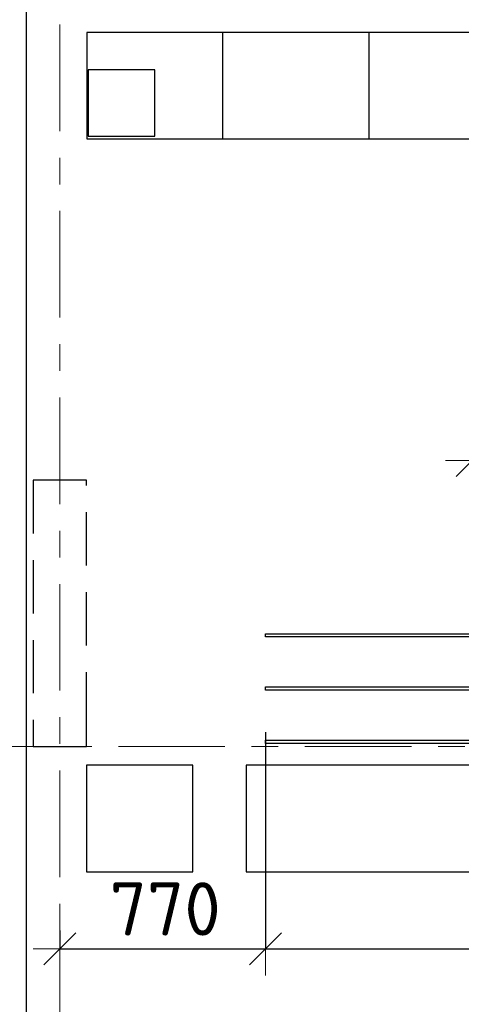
# Model space of a CAD drawing. Header units: metres. Extents: x -38 to 97, y -15 to 21.
# Tile 16 of 111: x 32.7 to 34.36, y 8.03 to 11.73. Entities that reach past the tile are written whole.
import ezdxf

# ---------------------------------------------------------------- set-up
doc = ezdxf.new("R2010")
doc.units = ezdxf.units.M
doc.header["$PDMODE"] = 65
for name, pattern in [('______11', [0.5, 0.4, -0.05, 0, -0.05]), ('______2', [0.27, 0.2, -0.07]), ('______5', [1.1, 0.8, -0.1, 0.1, -0.1])]:
    doc.linetypes.add(name, pattern=pattern)
for name, color, linetype, lineweight in [('XR$2$Осевая линия (1)', 7, '______5', 13), ('XR$3$Перекрытие (1)', 7, 'Continuous', 35), ('XR$3$Размерная линия (1)', 7, 'Continuous', 13), ('XR$5$Перекрытие (1)', 7, 'Continuous', 35), ('XR$5$Размерная линия (1)', 7, 'Continuous', 13)]:
    doc.layers.add(name, color=color, linetype=linetype, lineweight=lineweight)
for name, color, linetype, lineweight, true_color in [('XR$3$Арм.стержн.Доп. Арм верхн.зоны Х', 7, 'Continuous', 35, 0x8c8cff), ('XR$5$Арм.стержн.Доп. Арм верхн.зоны Х', 7, 'Continuous', 35, 0x8c8cff), ('XR$7$Стена_ бетон несущ.', 7, 'Continuous', 70, 0xb4b496)]:
    doc.layers.add(name, color=color, linetype=linetype, lineweight=lineweight, true_color=true_color)
doc.styles.add('ISOCPEUR', font='txt')
doc.dimstyles.new('DIMSTYLE_3', dxfattribs={"dimtxt": 0.2, "dimasz": 0.2, "dimexe": 0, "dimexo": 0, "dimgap": 0.1, "dimtad": 2, "dimdec": 0, "dimlfac": 1000, "dimrnd": 5, "dimzin": 12, "dimdsep": 46, "dimtxsty": 'ISOCPEUR', "dimblk1": 'ALL_ML_STRICH', "dimblk2": 'ALL_ML_STRICH', "dimsah": 1, "dimcen": 0, "dimclrd": 7, "dimclre": 256, "dimclrt": 7, "dimadec": 0, "dimazin": 0, "dimtfac": 1, "dimtdec": 0, "dimtix": 1, "dimtmove": 2, "dimatfit": 3, "dimfxl": 0, "dimtzin": 0, "dimlwd": 0, "dimlwe": -3, "dimarcsym": 0})

# ---------------------------------------------------------------- blocks, each defined once
blk = doc.blocks.new('ALL_ML_STRICH')
at = {"color": 0, "linetype": 'ByBlock', "lineweight": -2}
for p, q in [((0, -0.5), (0, 0.5)), ((-0.3, -0.3), (0.3, 0.3)), ((-1, 0), (0.5, 0))]:
    blk.add_line(p, q, dxfattribs=at)
blk = doc.blocks.new('*D59')
at = {"layer": 'DEFPOINTS', "color": 7, "linetype": 'Continuous', "lineweight": 13, "transparency": 33554687}
for p in [(33.6219, 9.0745), (32.85, 8.3302), (32.85, 8.2409)]:
    blk.add_point(p, dxfattribs=at)
at = {"layer": 'XR$3$Размерная линия (1)', "color": 9, "linetype": 'Continuous', "lineweight": -2, "true_color": 0xc7c7c7, "transparency": 33554687}
for p, q in [((33.6219, 9.0545), (33.6219, 8.2409)), ((32.85, 8.3102), (32.85, 8.2409))]:
    blk.add_line(p, q, dxfattribs=at)
at = {"layer": 'XR$3$Размерная линия (1)', "color": 7, "linetype": 'Continuous', "lineweight": -2, "transparency": 33554687}
blk.add_line((32.85, 8.2409), (33.6219, 8.2409), dxfattribs=at)
at = {"layer": 'XR$3$Размерная линия (1)', "color": 7, "linetype": 'Continuous', "lineweight": 13, "transparency": 33554687, "xscale": 0.2, "yscale": 0.2, "zscale": 0.2, "rotation": 180}
blk.add_blockref('ALL_ML_STRICH', (32.85, 8.2409), dxfattribs=at)
at = {"layer": 'XR$3$Размерная линия (1)', "color": 7, "linetype": 'Continuous', "lineweight": 13, "transparency": 33554687, "xscale": 0.2, "yscale": 0.2, "zscale": 0.2}
blk.add_blockref('ALL_ML_STRICH', (33.6219, 8.2409), dxfattribs=at)
at = {"layer": 'XR$3$Размерная линия (1)', "color": 7, "linetype": 'Continuous', "lineweight": 13, "transparency": 33554687, "insert": (33.246, 8.3909), "char_height": 0.2, "width": 0.6, "attachment_point": 5, "style": 'ISOCPEUR'}
blk.add_mtext('\\A1;{770}', dxfattribs=at)
blk = doc.blocks.new('*D60')
at = {"layer": 'DEFPOINTS', "color": 7, "linetype": 'Continuous', "lineweight": 13, "transparency": 33554687}
for p in [(35.9619, 9.1142), (33.6219, 9.0745), (33.6219, 8.2409)]:
    blk.add_point(p, dxfattribs=at)
at = {"layer": 'XR$3$Размерная линия (1)', "color": 9, "linetype": 'Continuous', "lineweight": -2, "true_color": 0xc7c7c7, "transparency": 33554687}
for p, q in [((35.9619, 9.0942), (35.9619, 8.2409)), ((33.6219, 9.0545), (33.6219, 8.2409))]:
    blk.add_line(p, q, dxfattribs=at)
at = {"layer": 'XR$3$Размерная линия (1)', "color": 7, "linetype": 'Continuous', "lineweight": -2, "transparency": 33554687}
blk.add_line((33.6219, 8.2409), (35.9619, 8.2409), dxfattribs=at)
at = {"layer": 'XR$3$Размерная линия (1)', "color": 7, "linetype": 'Continuous', "lineweight": 13, "transparency": 33554687, "xscale": 0.2, "yscale": 0.2, "zscale": 0.2, "rotation": 180}
blk.add_blockref('ALL_ML_STRICH', (33.6219, 8.2409), dxfattribs=at)
at = {"layer": 'XR$3$Размерная линия (1)', "color": 7, "linetype": 'Continuous', "lineweight": 13, "transparency": 33554687, "xscale": 0.2, "yscale": 0.2, "zscale": 0.2}
blk.add_blockref('ALL_ML_STRICH', (35.9619, 8.2409), dxfattribs=at)
at = {"layer": 'XR$3$Размерная линия (1)', "color": 7, "linetype": 'Continuous', "lineweight": 13, "transparency": 33554687, "insert": (34.7919, 8.3909), "char_height": 0.2, "width": 0.8, "attachment_point": 5, "style": 'ISOCPEUR'}
blk.add_mtext('\\A1;{2340}', dxfattribs=at)
blk = doc.blocks.new('*D61')
at = {"layer": 'DEFPOINTS', "color": 7, "linetype": 'Continuous', "lineweight": 13, "transparency": 33554687}
for p in [(34.3973, 10.6811), (36.7373, 10.6935), (34.3973, 10.0733)]:
    blk.add_point(p, dxfattribs=at)
at = {"layer": 'XR$3$Размерная линия (1)', "color": 9, "linetype": 'Continuous', "lineweight": -2, "true_color": 0xc7c7c7, "transparency": 33554687}
for p, q in [((34.3973, 10.6611), (34.3973, 10.0733)), ((36.7373, 10.6735), (36.7373, 10.0733))]:
    blk.add_line(p, q, dxfattribs=at)
at = {"layer": 'XR$3$Размерная линия (1)', "color": 7, "linetype": 'Continuous', "lineweight": -2, "transparency": 33554687}
blk.add_line((34.3973, 10.0733), (36.7373, 10.0733), dxfattribs=at)
at = {"layer": 'XR$3$Размерная линия (1)', "color": 7, "linetype": 'Continuous', "lineweight": 13, "transparency": 33554687, "xscale": 0.2, "yscale": 0.2, "zscale": 0.2, "rotation": 180}
blk.add_blockref('ALL_ML_STRICH', (34.3973, 10.0733), dxfattribs=at)
at = {"layer": 'XR$3$Размерная линия (1)', "color": 7, "linetype": 'Continuous', "lineweight": 13, "transparency": 33554687, "xscale": 0.2, "yscale": 0.2, "zscale": 0.2}
blk.add_blockref('ALL_ML_STRICH', (36.7373, 10.0733), dxfattribs=at)
at = {"layer": 'XR$3$Размерная линия (1)', "color": 7, "linetype": 'Continuous', "lineweight": 13, "transparency": 33554687, "insert": (35.5673, 10.2233), "char_height": 0.2, "width": 0.8, "attachment_point": 5, "style": 'ISOCPEUR'}
blk.add_mtext('\\A1;{2340}', dxfattribs=at)
blk = doc.blocks.new('*D356')
at = {"layer": 'DEFPOINTS', "color": 7, "linetype": 'Continuous', "lineweight": 13, "transparency": 33554687}
for p in [(33.6219, 9.0745), (32.85, 8.3302), (32.85, 8.2409)]:
    blk.add_point(p, dxfattribs=at)
at = {"layer": 'XR$5$Размерная линия (1)', "color": 9, "linetype": 'Continuous', "lineweight": -2, "true_color": 0xc7c7c7, "transparency": 33554687}
for p, q in [((33.6219, 9.0545), (33.6219, 8.2409)), ((32.85, 8.3102), (32.85, 8.2409))]:
    blk.add_line(p, q, dxfattribs=at)
at = {"layer": 'XR$5$Размерная линия (1)', "color": 7, "linetype": 'Continuous', "lineweight": -2, "transparency": 33554687}
blk.add_line((32.85, 8.2409), (33.6219, 8.2409), dxfattribs=at)
at = {"layer": 'XR$5$Размерная линия (1)', "color": 7, "linetype": 'Continuous', "lineweight": 13, "transparency": 33554687, "xscale": 0.2, "yscale": 0.2, "zscale": 0.2, "rotation": 180}
blk.add_blockref('ALL_ML_STRICH', (32.85, 8.2409), dxfattribs=at)
at = {"layer": 'XR$5$Размерная линия (1)', "color": 7, "linetype": 'Continuous', "lineweight": 13, "transparency": 33554687, "xscale": 0.2, "yscale": 0.2, "zscale": 0.2}
blk.add_blockref('ALL_ML_STRICH', (33.6219, 8.2409), dxfattribs=at)
at = {"layer": 'XR$5$Размерная линия (1)', "color": 7, "linetype": 'Continuous', "lineweight": 13, "transparency": 33554687, "insert": (33.246, 8.3909), "char_height": 0.2, "width": 0.6, "attachment_point": 5, "style": 'ISOCPEUR'}
blk.add_mtext('\\A1;{770}', dxfattribs=at)
blk = doc.blocks.new('*D357')
at = {"layer": 'DEFPOINTS', "color": 7, "linetype": 'Continuous', "lineweight": 13, "transparency": 33554687}
for p in [(35.9619, 9.1142), (33.6219, 9.0745), (33.6219, 8.2409)]:
    blk.add_point(p, dxfattribs=at)
at = {"layer": 'XR$5$Размерная линия (1)', "color": 9, "linetype": 'Continuous', "lineweight": -2, "true_color": 0xc7c7c7, "transparency": 33554687}
for p, q in [((35.9619, 9.0942), (35.9619, 8.2409)), ((33.6219, 9.0545), (33.6219, 8.2409))]:
    blk.add_line(p, q, dxfattribs=at)
at = {"layer": 'XR$5$Размерная линия (1)', "color": 7, "linetype": 'Continuous', "lineweight": -2, "transparency": 33554687}
blk.add_line((33.6219, 8.2409), (35.9619, 8.2409), dxfattribs=at)
at = {"layer": 'XR$5$Размерная линия (1)', "color": 7, "linetype": 'Continuous', "lineweight": 13, "transparency": 33554687, "xscale": 0.2, "yscale": 0.2, "zscale": 0.2, "rotation": 180}
blk.add_blockref('ALL_ML_STRICH', (33.6219, 8.2409), dxfattribs=at)
at = {"layer": 'XR$5$Размерная линия (1)', "color": 7, "linetype": 'Continuous', "lineweight": 13, "transparency": 33554687, "xscale": 0.2, "yscale": 0.2, "zscale": 0.2}
blk.add_blockref('ALL_ML_STRICH', (35.9619, 8.2409), dxfattribs=at)
at = {"layer": 'XR$5$Размерная линия (1)', "color": 7, "linetype": 'Continuous', "lineweight": 13, "transparency": 33554687, "insert": (34.7919, 8.3909), "char_height": 0.2, "width": 0.8, "attachment_point": 5, "style": 'ISOCPEUR'}
blk.add_mtext('\\A1;{2340}', dxfattribs=at)
blk = doc.blocks.new('*D358')
at = {"layer": 'DEFPOINTS', "color": 7, "linetype": 'Continuous', "lineweight": 13, "transparency": 33554687}
for p in [(34.3973, 10.6811), (36.7373, 10.6935), (34.3973, 10.0733)]:
    blk.add_point(p, dxfattribs=at)
at = {"layer": 'XR$5$Размерная линия (1)', "color": 9, "linetype": 'Continuous', "lineweight": -2, "true_color": 0xc7c7c7, "transparency": 33554687}
for p, q in [((34.3973, 10.6611), (34.3973, 10.0733)), ((36.7373, 10.6735), (36.7373, 10.0733))]:
    blk.add_line(p, q, dxfattribs=at)
at = {"layer": 'XR$5$Размерная линия (1)', "color": 7, "linetype": 'Continuous', "lineweight": -2, "transparency": 33554687}
blk.add_line((34.3973, 10.0733), (36.7373, 10.0733), dxfattribs=at)
at = {"layer": 'XR$5$Размерная линия (1)', "color": 7, "linetype": 'Continuous', "lineweight": 13, "transparency": 33554687, "xscale": 0.2, "yscale": 0.2, "zscale": 0.2, "rotation": 180}
blk.add_blockref('ALL_ML_STRICH', (34.3973, 10.0733), dxfattribs=at)
at = {"layer": 'XR$5$Размерная линия (1)', "color": 7, "linetype": 'Continuous', "lineweight": 13, "transparency": 33554687, "xscale": 0.2, "yscale": 0.2, "zscale": 0.2}
blk.add_blockref('ALL_ML_STRICH', (36.7373, 10.0733), dxfattribs=at)
at = {"layer": 'XR$5$Размерная линия (1)', "color": 7, "linetype": 'Continuous', "lineweight": 13, "transparency": 33554687, "insert": (35.5673, 10.2233), "char_height": 0.2, "width": 0.8, "attachment_point": 5, "style": 'ISOCPEUR'}
blk.add_mtext('\\A1;{2340}', dxfattribs=at)

msp = doc.modelspace()

# ---------------------------------------------------------------- linework, layer by layer
at = {"layer": 'XR$2$Осевая линия (1)', "color": 253, "linetype": '______11', "lineweight": 13, "true_color": 0xa0a0a0, "transparency": 33554687}
for p, q in [((32.85, -3.39), (32.85, 19.78)), ((-2.63, 9), (62.6, 9))]:
    msp.add_line(p, q, dxfattribs=at)
at = {"layer": 'XR$3$Арм.стержн.Доп. Арм верхн.зоны Х', "color": 34, "linetype": 'Continuous', "lineweight": 25, "transparency": 33554687}
for points in [[(35.9619, 9.4117), (33.6219, 9.4117), (33.6219, 9.4237), (35.9619, 9.4237), (35.9619, 9.4117)], [(35.9619, 9.2117), (33.6219, 9.2117), (33.6219, 9.2237), (35.9619, 9.2237), (35.9619, 9.2117)], [(35.9619, 9.0117), (33.6219, 9.0117), (33.6219, 9.0237), (35.9619, 9.0237), (35.9619, 9.0117)]]:
    msp.add_lwpolyline(points, dxfattribs=at)
at = {"layer": 'XR$3$Перекрытие (1)', "color": 7, "linetype": 'Continuous', "lineweight": 25, "transparency": 33554687}
for p, q in [((32.725, -0.2498), (32.725, 16.4002)), ((33.4609, 11.6802), (33.4609, 11.2802)), ((34.0109, 11.6802), (33.4609, 11.6802)), ((34.0109, 11.2802), (34.0109, 11.6802)), ((32.957, 11.5402), (32.957, 11.2902)), ((33.207, 11.5402), (32.957, 11.5402)), ((33.207, 11.2902), (33.207, 11.5402)), ((32.957, 11.2902), (33.207, 11.2902)), ((33.4609, 11.2802), (34.0109, 11.2802)), ((32.95, 8.9302), (32.95, 8.5302)), ((33.35, 8.9302), (32.95, 8.9302)), ((33.35, 8.5302), (33.35, 8.9302)), ((32.95, 8.5302), (33.35, 8.5302))]:
    msp.add_line(p, q, dxfattribs=at)
at = {"layer": 'XR$5$Арм.стержн.Доп. Арм верхн.зоны Х', "color": 34, "linetype": 'Continuous', "lineweight": 25, "transparency": 33554687}
for points in [[(35.9619, 9.4117), (33.6219, 9.4117), (33.6219, 9.4237), (35.9619, 9.4237), (35.9619, 9.4117)], [(35.9619, 9.2117), (33.6219, 9.2117), (33.6219, 9.2237), (35.9619, 9.2237), (35.9619, 9.2117)], [(35.9619, 9.0117), (33.6219, 9.0117), (33.6219, 9.0237), (35.9619, 9.0237), (35.9619, 9.0117)]]:
    msp.add_lwpolyline(points, dxfattribs=at)
at = {"layer": 'XR$5$Перекрытие (1)', "color": 7, "linetype": 'Continuous', "lineweight": 25, "transparency": 33554687}
for p, q in [((32.725, -0.2498), (32.725, 16.6502)), ((32.952, 11.6802), (32.952, 11.2802)), ((35.247, 11.6802), (32.952, 11.6802)), ((32.952, 11.2802), (35.247, 11.2802)), ((32.95, 8.9302), (32.95, 8.5302)), ((33.35, 8.9302), (32.95, 8.9302)), ((33.35, 8.5302), (33.35, 8.9302)), ((33.55, 8.9302), (33.55, 8.5302)), ((34.85, 8.9302), (33.55, 8.9302)), ((32.95, 8.5302), (33.35, 8.5302)), ((33.55, 8.5302), (34.85, 8.5302))]:
    msp.add_line(p, q, dxfattribs=at)
at = {"layer": 'XR$7$Стена_ бетон несущ.', "color": 253, "linetype": '______2', "lineweight": -3, "true_color": 0xa0a0a0, "transparency": 33554687}
for p, q in [((32.95, 10), (32.75, 10)), ((32.75, 10), (32.75, 9)), ((32.95, 9.0795), (32.95, 10)), ((32.95, 9), (32.95, 9.0795)), ((32.75, 9), (32.95, 9))]:
    msp.add_line(p, q, dxfattribs=at)

# ---------------------------------------------------------------- dimensions: what is measured, and where the dimension line sits
at = {"layer": 'XR$3$Размерная линия (1)', "color": 7, "linetype": 'Continuous', "lineweight": 13, "transparency": 33554687}
for base, p1, p2, picture, middle in [((36.7373, 10.0733), (34.3973, 10.6611), (36.7373, 10.6735), '*D61', (35.5673, 10.2233)), ((35.9619, 8.2409), (33.6219, 9.0545), (35.9619, 9.0942), '*D60', (34.7919, 8.3909)), ((33.6219, 8.2409), (32.85, 8.3102), (33.6219, 9.0545), '*D59', (33.246, 8.3909))]:
    dim = msp.add_linear_dim(base=base, p1=p1, p2=p2, dimstyle='DIMSTYLE_3', override={"dimpost": '<>', "dimclrd": 7, "dimclre": 9, "dimclrt": 7, "dimlwd": 0, "dimlwe": 65533}, dxfattribs=at)
    dim.commit()
    dim.dimension.update_dxf_attribs({"geometry": picture, "text_midpoint": middle, "dimtype": 160})
at = {"layer": 'XR$5$Размерная линия (1)', "color": 7, "linetype": 'Continuous', "lineweight": 13, "transparency": 33554687}
for base, p1, p2, picture, middle in [((36.7373, 10.0733), (34.3973, 10.6611), (36.7373, 10.6735), '*D358', (35.5673, 10.2233)), ((35.9619, 8.2409), (33.6219, 9.0545), (35.9619, 9.0942), '*D357', (34.7919, 8.3909)), ((33.6219, 8.2409), (32.85, 8.3102), (33.6219, 9.0545), '*D356', (33.246, 8.3909))]:
    dim = msp.add_linear_dim(base=base, p1=p1, p2=p2, dimstyle='DIMSTYLE_3', override={"dimpost": '<>', "dimclrd": 7, "dimclre": 9, "dimclrt": 7, "dimlwd": 0, "dimlwe": 65533}, dxfattribs=at)
    dim.commit()
    dim.dimension.update_dxf_attribs({"geometry": picture, "text_midpoint": middle, "dimtype": 160})

doc.saveas('drawing.dxf')
